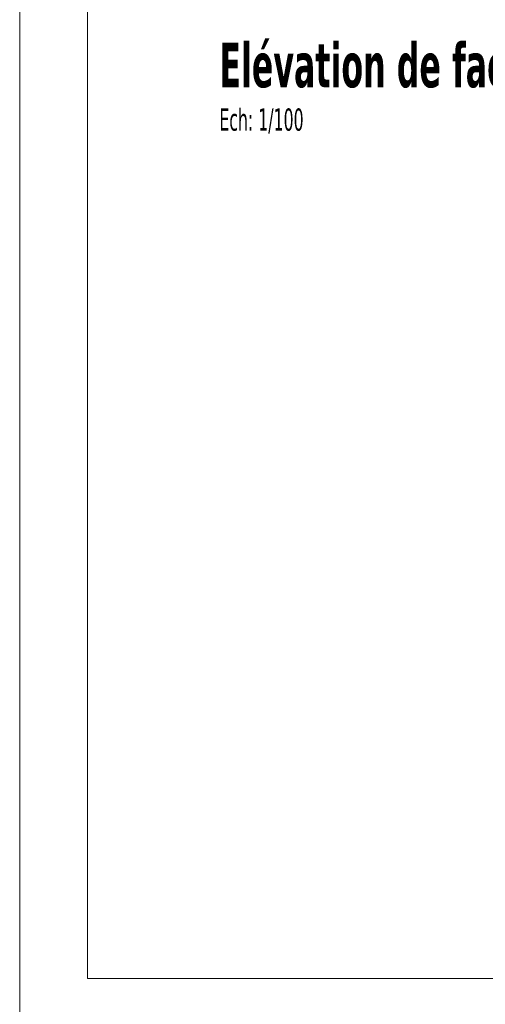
# Model space of a CAD drawing. Header units: millimetres. Extents: x 0 to 1517, y -116 to 725.
# Tile 24 of 256: x 328 to 377, y 242 to 347. Entities that reach past the tile are written whole.
import ezdxf

# ---------------------------------------------------------------- set-up
doc = ezdxf.new("R2010")
doc.units = ezdxf.units.MM
doc.layers.add('Ech.1_1', color=7, linetype='Continuous')
doc.layers.add('Ech.1_100', color=7, linetype='Continuous')
doc.styles.add('tahoma-', font='txt', dxfattribs={"height": 1})
doc.styles.add('tahoma-b', font='txt', dxfattribs={"height": 1})

msp = doc.modelspace()

# ---------------------------------------------------------------- linework, layer by layer
at = {"layer": 'Ech.1_1', "color": 7, "linetype": 'Continuous', "lineweight": 5}
msp.add_lwpolyline([(327.72, -115.512), (1516.72, -115.512), (1516.72, 725.488), (327.72, 725.488), (327.72, -115.512)], close=True, dxfattribs=at)
at = {"layer": 'Ech.1_100', "color": 7, "linetype": 'Continuous', "lineweight": 5}
msp.add_lwpolyline([(926.704, 244.798), (926.704, 457.821), (334.895, 457.821), (334.895, 244.798), (926.704, 244.798)], close=True, dxfattribs=at)

# ---------------------------------------------------------------- next in the draw order: texts
at = {"layer": 'Ech.1_100', "color": 7, "linetype": 'Continuous', "insert": (348.902, 344.167), "char_height": 5, "attachment_point": 1, "style": 'tahoma-b', "bg_fill": 3, "box_fill_scale": 1.15, "bg_fill_color": 256, "bg_fill_true_color": 13158600, "bg_fill_transparency": 33554687}
msp.add_mtext('\\A1;\\fTahoma|b1|i0;\\W0.600000;\\H4.748500;Elévation de façade EST', dxfattribs=at)

# ---------------------------------------------------------------- next in the draw order: texts
at = {"layer": 'Ech.1_100', "color": 7, "linetype": 'Continuous', "insert": (348.902, 337.167), "char_height": 2.5, "attachment_point": 1, "style": 'tahoma-', "bg_fill": 3, "box_fill_scale": 1.15, "bg_fill_color": 256, "bg_fill_true_color": 13158600, "bg_fill_transparency": 33554687}
msp.add_mtext('\\A1;\\fTahoma|b0|i0;\\W0.600000;\\H2.358900;Ech: 1/100', dxfattribs=at)

# ---------------------------------------------------------------- next in the draw order: texts
at = {"layer": 'Ech.1_100', "color": 7, "linetype": 'Continuous', "insert": (348.902, 344.167), "char_height": 5, "attachment_point": 1, "style": 'tahoma-b', "bg_fill": 3, "box_fill_scale": 1.15, "bg_fill_color": 256, "bg_fill_true_color": 13158600, "bg_fill_transparency": 33554687}
msp.add_mtext('\\A1;\\fTahoma|b1|i0;\\W0.600000;\\H4.748500;Elévation de façade EST', dxfattribs=at)

# ---------------------------------------------------------------- next in the draw order: texts
at = {"layer": 'Ech.1_100', "color": 7, "linetype": 'Continuous', "insert": (348.902, 337.167), "char_height": 2.5, "attachment_point": 1, "style": 'tahoma-', "bg_fill": 3, "box_fill_scale": 1.15, "bg_fill_color": 256, "bg_fill_true_color": 13158600, "bg_fill_transparency": 33554687}
msp.add_mtext('\\A1;\\fTahoma|b0|i0;\\W0.600000;\\H2.358900;Ech: 1/100', dxfattribs=at)

doc.saveas('drawing.dxf')
